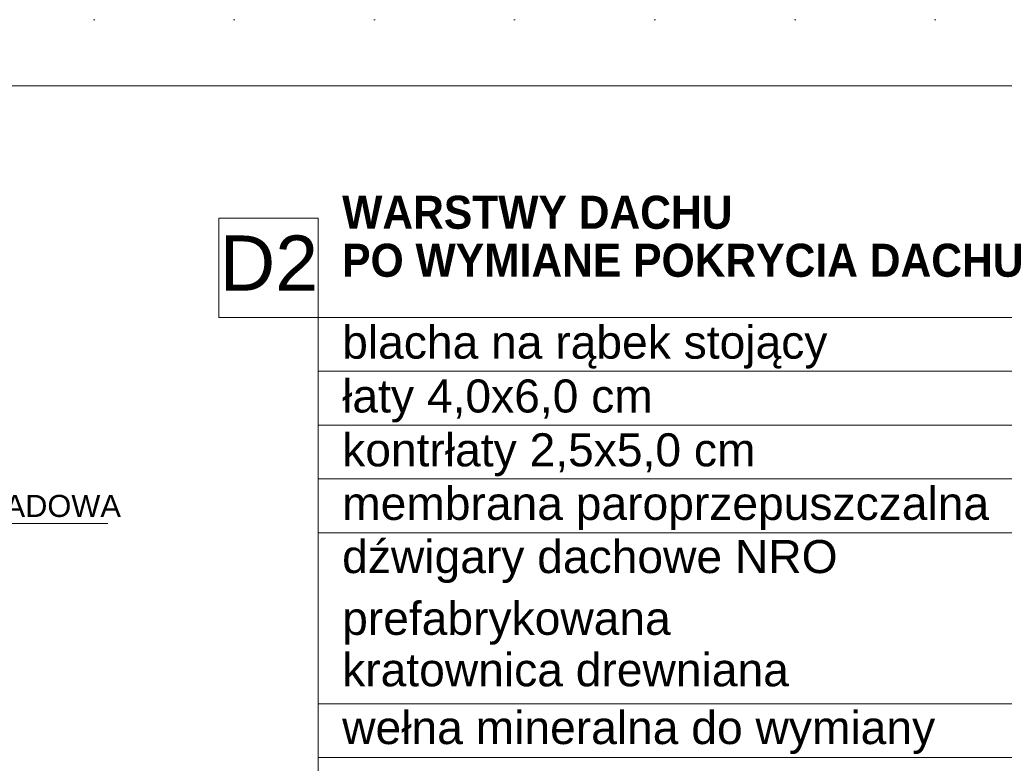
# Model space of a CAD drawing. Header units: centimetres. Extents: x -43488 to -10641, y 2063 to 22960.
# Tile 67 of 72: x -36087 to -35640, y 9014 to 9352. Entities that reach past the tile are written whole.
import ezdxf

# ---------------------------------------------------------------- set-up
doc = ezdxf.new("R2010")
doc.units = ezdxf.units.CM
doc.header["$MEASUREMENT"] = 0
doc.linetypes.add('Kropkowana', pattern=[63.499999, 0, -63.499999])
for name, color, linetype, lineweight, true_color in [('!!!_PRZEKROJE_Nr_pióra__6', 7, 'Continuous', 18, 0x3fa3ff), ('!rzut przekrojów_Nr_pióra__6', 7, 'Continuous', 18, 0x3fa3ff), ('linie pomocnicze_Nr_pióra__14', 7, 'Continuous', 18, 0xcc0000), ('Otoczenie i krajobraz_Nr_pióra__20', 7, 'Continuous', 18, 0xffd4d4)]:
    doc.layers.add(name, color=color, linetype=linetype, lineweight=lineweight, true_color=true_color)
doc.layers.add('!!!LINIE_Nr_pióra__10', color=1, linetype='Continuous', lineweight=0)
doc.layers.add('!rzut przekrojów_Nr_pióra__10', color=1, linetype='Continuous', lineweight=0)
doc.styles.add('STYL_AUTOMATYCZNY_1', font='txt')
doc.styles.add('STYL_AUTOMATYCZNY_3', font='txt')

msp = doc.modelspace()

# ---------------------------------------------------------------- linework, layer by layer
at = {"layer": '!rzut przekrojów_Nr_pióra__6', "color": 161, "linetype": 'Continuous', "lineweight": 18, "true_color": 0x3fa3ff}
for p, q in [((-35951.35, 9261.62), (-35996.35, 9261.62)), ((-35996.35, 9261.62), (-35996.35, 9216.62)), ((-35951.35, 9216.62), (-35951.35, 9261.62)), ((-35996.35, 9216.62), (-35951.35, 9216.62)), ((-35951.35, 9216.62), (-35475.63, 9216.62)), ((-35951.35, 9216.62), (-35951.35, 8965.5)), ((-35951.35, 9192.19), (-35475.63, 9192.19)), ((-35951.35, 9167.76), (-35475.63, 9167.76)), ((-35951.35, 9143.33), (-35475.63, 9143.33)), ((-36204.93, 9123.08), (-36046.65, 9123.08)), ((-35951.35, 9118.9), (-35475.63, 9118.9)), ((-35951.35, 9041.31), (-35475.63, 9041.31)), ((-35951.35, 9016.88), (-35475.63, 9016.88))]:
    msp.add_line(p, q, dxfattribs=at)
at = {"layer": 'linie pomocnicze_Nr_pióra__14', "color": 12, "linetype": 'Continuous', "lineweight": 18, "true_color": 0xcc0000}
msp.add_line((-38221.17, 9321.68), (-34794.21, 9321.68), dxfattribs=at)
at = {"layer": 'Otoczenie i krajobraz_Nr_pióra__20', "color": 254, "linetype": 'Kropkowana', "lineweight": 18, "true_color": 0xffd4d4}
msp.add_line((-38406.17, 9351.68), (-34769.21, 9351.68), dxfattribs=at)

# ---------------------------------------------------------------- texts
at = {"layer": '!!!_PRZEKROJE_Nr_pióra__6', "color": 161, "linetype": 'Continuous', "lineweight": 18, "true_color": 0x3fa3ff, "insert": (-35940.42, 9253.3), "char_height": 15, "attachment_point": 4, "line_spacing_factor": 0.870993, "style": 'STYL_AUTOMATYCZNY_3'}
msp.add_mtext('\\A1;{\\pql;\\fArial|b1|i0|c238|p38;WARSTWY DACHU \\P\\pql;\\fArial|b1|i0|c238|p38;PO WYMIANE POKRYCIA DACHU}', dxfattribs=at)
at = {"layer": '!!!_PRZEKROJE_Nr_pióra__6', "color": 161, "linetype": 'Continuous', "lineweight": 18, "true_color": 0x3fa3ff, "insert": (-36182.06, 9130.97), "char_height": 10, "attachment_point": 4, "style": 'STYL_AUTOMATYCZNY_1'}
msp.add_mtext('\\A1;{\\pql;\\fArial|b0|i0|c238|p38;PAPA PODKŁADOWA}', dxfattribs=at)
at = {"layer": '!!!LINIE_Nr_pióra__10', "color": 1, "linetype": 'Continuous', "lineweight": 0, "char_height": 15, "attachment_point": 4, "style": 'STYL_AUTOMATYCZNY_1'}
for s, insert in [('\\A1;{\\pql;\\fArial|b0|i0|c238|p38;blacha \\fArial|b0|i0|c238|p38;na rąbek stojący}', (-35940.42, 9203.1)), ('\\A1;{\\pql;\\fArial|b0|i0|c238|p38;łaty \\fArial|b0|i0|c238|p38;4\\fArial|b0|i0|c238|p38;,0x\\fArial|b0|i0|c238|p38;6\\fArial|b0|i0|c238|p38;,0 cm}', (-35940.42, 9178.67)), ('\\A1;{\\pql;\\fArial|b0|i0|c238|p38;kontrłaty \\fArial|b0|i0|c238|p38;2\\fArial|b0|i0|c238|p38;,\\fArial|b0|i0|c238|p38;5\\fArial|b0|i0|c238|p38;x\\fArial|b0|i0|c238|p38;5\\fArial|b0|i0|c238|p38;,0 cm}', (-35940.42, 9154.24)), ('\\A1;{\\pql;\\fArial|b0|i0|c238|p38;membrana paroprzepuszczalna}', (-35940.42, 9129.93)), ('\\A1;{\\pql;\\fArial|b0|i0|c238|p38;dźwigary dachowe\\fArial|b0|i0|c238|p38; NRO}', (-35940.42, 9105.81)), ('\\A1;{\\pql;\\fArial|b0|i0|c238|p38;wełna mineralna \\fArial|b0|i0|c238|p38;do wymiany}', (-35940.42, 9028.22))]:
    msp.add_mtext(s, dxfattribs=dict(at, insert=insert))
at = {"layer": '!!!LINIE_Nr_pióra__10', "color": 1, "linetype": 'Continuous', "lineweight": 0, "insert": (-35940.42, 9068.27), "char_height": 15, "attachment_point": 4, "line_spacing_factor": 0.93321, "style": 'STYL_AUTOMATYCZNY_1'}
msp.add_mtext('\\A1;{\\pql;\\fArial|b0|i0|c238|p38;prefabrykowana\\P\\pql;\\fArial|b0|i0|c238|p38;kratownica\\fArial|b0|i0|c238|p38; drewniana}', dxfattribs=at)
at = {"layer": '!rzut przekrojów_Nr_pióra__10', "color": 1, "linetype": 'Continuous', "lineweight": 0, "insert": (-35995.99, 9253.76), "char_height": 25, "attachment_point": 1, "style": 'STYL_AUTOMATYCZNY_1'}
msp.add_mtext('\\A1;{\\pql;\\fArial|b0|i0|c238|p38;D\\fArial|b0|i0|c238|p38;2}', dxfattribs=at)

doc.saveas('drawing.dxf')
